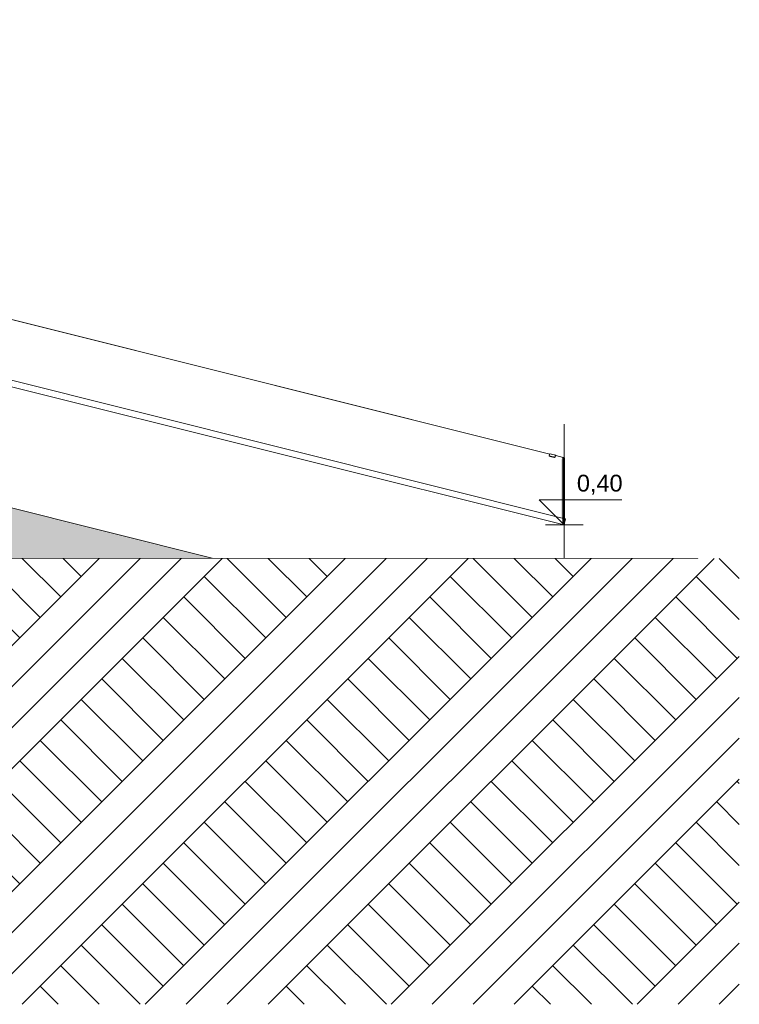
# Model space of a CAD drawing. Header units: millimetres. Extents: x -7573737 to -7522798, y -9734 to 10800.
# Tile 21 of 21: x -7531356 to -7522798, y -5305 to 6412. Entities that reach past the tile are written whole.
import ezdxf

# ---------------------------------------------------------------- set-up
doc = ezdxf.new("R2010")
doc.units = ezdxf.units.MM
doc.header["$MEASUREMENT"] = 0
doc.linetypes.add('Wipeout_Contour', pattern=[1000, 0, -1000])
for name, color, linetype in [('Nowe_130-Z Teren otaczajacy', 7, 'Continuous'), ('Nowe_199-Z Wymiary i opisy', 7, 'Continuous'), ('Nowe_260-A Balustrady', 7, 'Continuous'), ('Nowe_280-A Dachy Powłoki', 7, 'Continuous'), ('Nowe_Wypełnienia PZT', 7, 'Continuous')]:
    doc.layers.add(name, color=color, linetype=linetype)
for name, color, linetype, lineweight in [('Nowe_130-Z Teren otaczajacy_Nr_pióra__1', 7, 'Continuous', 13), ('Nowe_130-Z Teren otaczajacy_Nr_pióra__2', 8, 'Continuous', 13), ('Nowe_130-Z Teren otaczajacy_Nr_pióra__93', 7, 'Continuous', 13), ('Nowe_199-Z Wymiary i opisy_Nr_pióra__6', 5, 'Continuous', 13), ('Nowe_260-A Balustrady_Nr_pióra__11', 7, 'Continuous', 13), ('Nowe_260-A Balustrady_Nr_pióra__91', 7, 'Continuous', 13)]:
    doc.layers.add(name, color=color, linetype=linetype, lineweight=lineweight)
for name, color, linetype, lineweight, true_color in [('Nowe_130-Z Teren otaczajacy_Nr_pióra__61', 7, 'Continuous', 13, 0x6a6a6a), ('Nowe_199-Z Wymiary i opisy_Nr_pióra__45', 7, 'Continuous', 15, 0x40a5ff), ('Nowe_199-Z Wymiary i opisy_Nr_pióra__85', 7, 'Continuous', 13, 0x80c2ff), ('Nowe_260-A Balustrady_Nr_pióra__61', 7, 'Continuous', 13, 0x6a6a6a), ('Nowe_280-A Dachy Powłoki_Nr_pióra__61', 7, 'Continuous', 13, 0x6a6a6a), ('Nowe_Wypełnienia PZT_Nr_pióra__61', 7, 'Continuous', 13, 0x6a6a6a)]:
    doc.layers.add(name, color=color, linetype=linetype, lineweight=lineweight, true_color=true_color)
doc.styles.add('STYL_AUTOMATYCZNY_2', font='arial.ttf')

# ---------------------------------------------------------------- blocks, each defined once
blk = doc.blocks.new('ElemPrzekroju_11', base_point=(-6982742, 0))
at = {"layer": 'Nowe_260-A Balustrady_Nr_pióra__11', "color": 7, "linetype": 'Continuous', "lineweight": 13}
blk.add_line((-7524879, 421), (-7524867, 473), dxfattribs=at)
blk = doc.blocks.new('ElemPrzekroju_12', base_point=(-6982742, 0))
at = {"layer": 'Nowe_260-A Balustrady_Nr_pióra__61', "linetype": 'Continuous', "lineweight": 0, "true_color": 0x1a1a1a}
for points in [[(-7545715, 5671), (-7545724, 5615), (-7545713, 5689), (-7545713, 5689), (-7545713, 5684), (-7545713, 5684), (-7545715, 5671)], [(-7545713, 5684), (-7545713, 5684), (-7545713, 5684)], [(-7545724, 5612), (-7545724, 5614), (-7545724, 5614), (-7545724, 5614), (-7545724, 5615), (-7545724, 5614)], [(-7545724, 5612), (-7545724, 5615), (-7545724, 5615), (-7545724, 5612)], [(-7545724, 5615), (-7545724, 5614), (-7545724, 5614), (-7545724, 5615)], [(-7524897, 480), (-7524915, 484), (-7524897, 479), (-7524897, 479)], [(-7524877, 458), (-7524868, 469), (-7524874, 469)]]:
    blk.add_hatch(color=250, dxfattribs=at).paths.add_polyline_path(points)
at = {"layer": 'Nowe_260-A Balustrady_Nr_pióra__11', "color": 7, "linetype": 'Continuous', "lineweight": 13}
for p, q in [((-7545713, 5689), (-7545724, 5612)), ((-7545713, 5689), (-7545713, 5689)), ((-7545713, 5689), (-7524874, 474)), ((-7545724, 5615), (-7545724, 5614)), ((-7524874, 474), (-7524891, 403)), ((-7524886, 421), (-7524874, 469)), ((-7524868, 469), (-7524880, 421)), ((-7524879, 477), (-7524866, 474)), ((-7524879, 421), (-7524866, 474)), ((-7524866, 474), (-7524874, 474)), ((-7524874, 469), (-7524868, 469))]:
    blk.add_line(p, q, dxfattribs=at)
blk = doc.blocks.new('ElemPrzekroju_15', base_point=(-6982742, 0))
at = {"layer": 'Nowe_260-A Balustrady_Nr_pióra__61', "linetype": 'Continuous', "lineweight": 0, "true_color": 0x1a1a1a}
for points in [[(-7545622, 6395), (-7545622, 6394), (-7545618, 6393), (-7545617, 6395)], [(-7525052, 1245), (-7525053, 1242), (-7525053, 1242), (-7525052, 1245)]]:
    blk.add_hatch(color=250, dxfattribs=at).paths.add_polyline_path(points)
at = {"layer": 'Nowe_260-A Balustrady_Nr_pióra__11', "color": 7, "linetype": 'Continuous', "lineweight": 13}
for p, q in [((-7545630, 6393), (-7545708, 6412)), ((-7532534, 3114), (-7545551, 6373))]:
    blk.add_line(p, q, dxfattribs=at)
at = {"layer": 'Nowe_260-A Balustrady_Nr_pióra__91', "color": 7, "linetype": 'Continuous', "lineweight": 13}
for p, q in [((-7545617, 6395), (-7545622, 6395)), ((-7545622, 6395), (-7545622, 6394)), ((-7545618, 6393), (-7545617, 6395)), ((-7545617, 6395), (-7545550, 6378)), ((-7545552, 6371), (-7545550, 6378)), ((-7525052, 1245), (-7525053, 1242)), ((-7524981, 1225), (-7524981, 1229))]:
    blk.add_line(p, q, dxfattribs=at)
blk = doc.blocks.new('ElemPrzekroju_21', base_point=(-6982742, 0))
at = {"layer": 'Nowe_260-A Balustrady_Nr_pióra__61', "linetype": 'Continuous', "lineweight": 0, "true_color": 0x1a1a1a}
for points in [[(-7545641, 6362), (-7545574, 6345), (-7545568, 6354), (-7545568, 6354), (-7545635, 6371), (-7545631, 6390), (-7545632, 6391), (-7545636, 6386)], [(-7545631, 6391), (-7545632, 6391), (-7545631, 6390)], [(-7545715, 5673), (-7545715, 5671), (-7545713, 5684), (-7545713, 5684), (-7545713, 5689), (-7545713, 5688)], [(-7545724, 5615), (-7545724, 5614), (-7545724, 5614), (-7545724, 5615)], [(-7545724, 5615), (-7545724, 5615), (-7545724, 5614), (-7545724, 5614)], [(-7525064, 1214), (-7524997, 1197), (-7524990, 1205), (-7524991, 1205), (-7525058, 1222), (-7525053, 1242), (-7525055, 1242), (-7525058, 1238)], [(-7525055, 1242), (-7525053, 1242), (-7525053, 1242)], [(-7524915, 484), (-7524897, 480), (-7524897, 1199), (-7524915, 1176)]]:
    blk.add_hatch(color=250, dxfattribs=at).paths.add_polyline_path(points)
at = {"layer": 'Nowe_260-A Balustrady_Nr_pióra__11', "color": 7, "linetype": 'Continuous', "lineweight": 13}
for p, q in [((-7545715, 6412), (-7545630, 6391)), ((-7545715, 6411), (-7545631, 6390)), ((-7545563, 6373), (-7525053, 1242)), ((-7545560, 6373), (-7525053, 1242)), ((-7545724, 5614), (-7545724, 5615)), ((-7545724, 5614), (-7545724, 5615)), ((-7545724, 5614), (-7545724, 5614)), ((-7524985, 1225), (-7524890, 1201)), ((-7524982, 1225), (-7524891, 1202)), ((-7524891, 1202), (-7524886, 1201)), ((-7524886, 1201), (-7524890, 1201))]:
    blk.add_line(p, q, dxfattribs=at)
at = {"layer": 'Nowe_260-A Balustrady_Nr_pióra__91', "color": 7, "linetype": 'Continuous', "lineweight": 13}
for p, q in [((-7545630, 6395), (-7545635, 6371)), ((-7545568, 6354), (-7545635, 6371)), ((-7545625, 6395), (-7545630, 6395)), ((-7545562, 6378), (-7545630, 6395)), ((-7545558, 6378), (-7545625, 6395)), ((-7545562, 6378), (-7545568, 6354)), ((-7545568, 6354), (-7545563, 6373)), ((-7545568, 6354), (-7545568, 6354)), ((-7545563, 6373), (-7545560, 6373)), ((-7545558, 6378), (-7545562, 6378)), ((-7545559, 6373), (-7545558, 6378)), ((-7525052, 1246), (-7525058, 1222)), ((-7524991, 1205), (-7525058, 1222)), ((-7525047, 1246), (-7525052, 1246)), ((-7524985, 1230), (-7525052, 1246)), ((-7524980, 1230), (-7525047, 1246)), ((-7524985, 1230), (-7524991, 1205)), ((-7524991, 1205), (-7524990, 1205)), ((-7524990, 1205), (-7524985, 1225)), ((-7524980, 1230), (-7524985, 1230)), ((-7524985, 1225), (-7524982, 1225)), ((-7524982, 1225), (-7524980, 1230))]:
    blk.add_line(p, q, dxfattribs=at)
blk = doc.blocks.new('ElemPrzekroju_25', base_point=(-6982742, 0))
at = {"layer": 'Nowe_260-A Balustrady_Nr_pióra__11', "color": 7, "linetype": 'Continuous', "lineweight": 13}
for p, q in [((-7524894, 1202), (-7524897, 1202)), ((-7524897, 1202), (-7524887, 1199)), ((-7524897, 479), (-7524897, 1202)), ((-7524891, 1202), (-7524894, 1202)), ((-7524889, 1202), (-7524891, 1202)), ((-7524879, 1199), (-7524889, 1202)), ((-7524887, 1199), (-7524879, 1199)), ((-7524887, 402), (-7524887, 1199)), ((-7524879, 477), (-7524879, 1199)), ((-7524897, 405), (-7524897, 479)), ((-7524880, 399), (-7524879, 399)), ((-7524879, 399), (-7524879, 421))]:
    blk.add_line(p, q, dxfattribs=at)
blk = doc.blocks.new('ElemPrzekroju_28', base_point=(-6982742, 0))
at = {"layer": 'Nowe_130-Z Teren otaczajacy_Nr_pióra__61', "linetype": 'Continuous', "lineweight": 0, "true_color": 0x1a1a1a}
for points in [[(-7536414, 0), (-7536414, 0), (-7536414, 1841), (-7536414, 1841)], [(-7529050, 0), (-7536414, 1841), (-7536414, 996), (-7532407, 0)], [(-7536412, -160), (-7536412, -3642), (-7525754, -3642), (-7524874, -2398), (-7524874, -160), (-7524880, -160), (-7524880, -1042), (-7528410, -160)]]:
    blk.add_hatch(color=250, dxfattribs=at).paths.add_polyline_path(points)
at = {"layer": 'Nowe_130-Z Teren otaczajacy_Nr_pióra__2', "color": 8, "linetype": 'Continuous', "lineweight": 13}
for p, q in [((-7536414, 1841), (-7536414, 0)), ((-7524878, 2), (-7524880, 16)), ((-7524874, -160), (-7524874, -3642)), ((-7536412, -3642), (-7524874, -3642))]:
    blk.add_line(p, q, dxfattribs=at)
blk = doc.blocks.new('ElemPrzekroju_31', base_point=(-6982742, 0))
at = {"layer": 'Nowe_260-A Balustrady_Nr_pióra__61', "linetype": 'Continuous', "lineweight": 0, "true_color": 0x1a1a1a}
blk.add_hatch(color=250, dxfattribs=at).paths.add_polyline_path([(-7524880, 399), (-7524880, 398), (-7524879, 398)])
at = {"layer": 'Nowe_260-A Balustrady_Nr_pióra__11', "color": 7, "linetype": 'Continuous', "lineweight": 13}
for p, q in [((-7524880, 399), (-7524879, 398)), ((-7524879, 398), (-7524880, 398)), ((-7524879, 398), (-7524879, 399))]:
    blk.add_line(p, q, dxfattribs=at)
blk = doc.blocks.new('ElemPrzekroju_79', base_point=(-6982742, 0))
at = {"layer": 'Nowe_280-A Dachy Powłoki_Nr_pióra__61', "linetype": 'Continuous', "lineweight": 0, "true_color": 0x1a1a1a}
blk.add_hatch(color=250, dxfattribs=at).paths.add_polyline_path([(-7524880, -160), (-7528410, -160), (-7524880, -1042)])
at = {"layer": 'Nowe_280-A Dachy Powłoki_Nr_pióra__61', "color": 251, "linetype": 'Continuous', "lineweight": 13, "true_color": 0x6a6a6a}
for p, q in [((-7545724, 5612), (-7524880, 401)), ((-7545724, 5612), (-7545724, 5601)), ((-7545724, 5601), (-7545724, 5308)), ((-7545724, 5308), (-7545724, 4180)), ((-7545724, 4180), (-7545724, 4169)), ((-7529050, 0), (-7545724, 4169)), ((-7524880, 401), (-7524880, 390)), ((-7524880, 390), (-7524880, 97)), ((-7524880, 97), (-7524880, 0)), ((-7524880, -1042), (-7528410, -160)), ((-7524880, -160), (-7524880, -1042))]:
    blk.add_line(p, q, dxfattribs=at)
blk = doc.blocks.new('ElemPrzekroju_174', base_point=(-6982742, 0))
at = {"layer": 'Nowe_130-Z Teren otaczajacy_Nr_pióra__61', "linetype": 'Continuous', "lineweight": 0, "true_color": 0x1a1a1a}
blk.add_hatch(color=250, dxfattribs=at).paths.add_polyline_path([(-7524874, 2), (-7524875, 0), (-7524875, 0), (-7524874, 0)])
at = {"layer": 'Nowe_130-Z Teren otaczajacy_Nr_pióra__1', "color": 7, "linetype": 'Continuous', "lineweight": 13}
blk.add_line((-7523292, 0), (-7523292, 2), dxfattribs=at)
at = {"layer": 'Nowe_130-Z Teren otaczajacy_Nr_pióra__2', "color": 8, "linetype": 'Continuous', "lineweight": 13}
for p, q in [((-7524880, 2), (-7524874, 2)), ((-7524874, 2), (-7524720, 2)), ((-7524874, 2), (-7524874, 0)), ((-7524720, 2), (-7524413, 2)), ((-7524413, 2), (-7524108, 2)), ((-7524108, 2), (-7523806, 2)), ((-7523806, 2), (-7523506, 2)), ((-7523506, 2), (-7523292, 2))]:
    blk.add_line(p, q, dxfattribs=at)
blk = doc.blocks.new('ElemPrzekroju_213', base_point=(-6982742, 0))
at = {"layer": 'Nowe_130-Z Teren otaczajacy', "linetype": 'Continuous', "lineweight": 0, "true_color": 0xaeaeae}
blk.add_hatch(color=253, dxfattribs=at).paths.add_polyline_path([(-7523667, 0), (-7525235, 0), (-7525235, -160), (-7523667, -160)])
at = {"layer": 'Nowe_130-Z Teren otaczajacy_Nr_pióra__93', "color": 7, "linetype": 'Continuous', "lineweight": 13}
for p, q in [((-7523667, 0), (-7525235, 0)), ((-7523667, -160), (-7525235, -160))]:
    blk.add_line(p, q, dxfattribs=at)
blk = doc.blocks.new('ElemPrzekroju_215', base_point=(-6982742, 0))
at = {"layer": 'Nowe_130-Z Teren otaczajacy', "linetype": 'Continuous', "lineweight": 0, "true_color": 0xaeaeae}
blk.add_hatch(color=253, dxfattribs=at).paths.add_polyline_path([(-7529642, 0), (-7529642, -160), (-7527255, -160), (-7527255, 0)])
at = {"layer": 'Nowe_130-Z Teren otaczajacy_Nr_pióra__93', "color": 7, "linetype": 'Continuous', "lineweight": 13}
for p, q in [((-7527255, 0), (-7529642, 0)), ((-7527255, -160), (-7529642, -160))]:
    blk.add_line(p, q, dxfattribs=at)
blk = doc.blocks.new('ElemPrzekroju_221', base_point=(-6982742, 0))
at = {"layer": 'Nowe_130-Z Teren otaczajacy', "linetype": 'Continuous', "lineweight": 0, "true_color": 0xaeaeae}
for points in [[(-7531574, 0), (-7531574, -160), (-7529642, -160), (-7529642, 0)], [(-7525235, 0), (-7527255, 0), (-7527255, -160), (-7525235, -160)], [(-7523667, 0), (-7523667, -160), (-7523292, -160), (-7523292, 0)], [(-7540603, -160), (-7539160, -160), (-7539160, 0), (-7540603, 0)]]:
    blk.add_hatch(color=253, dxfattribs=at).paths.add_polyline_path(points)
at = {"layer": 'Nowe_130-Z Teren otaczajacy_Nr_pióra__1', "color": 7, "linetype": 'Continuous', "lineweight": 13}
blk.add_line((-7523292, 0), (-7523292, -160), dxfattribs=at)
at = {"layer": 'Nowe_130-Z Teren otaczajacy_Nr_pióra__93', "color": 7, "linetype": 'Continuous', "lineweight": 13}
for p, q in [((-7539160, 0), (-7540603, 0)), ((-7529642, 0), (-7531574, 0)), ((-7525235, 0), (-7527255, 0)), ((-7523292, 0), (-7523667, 0)), ((-7539160, -160), (-7540603, -160)), ((-7529642, -160), (-7531574, -160)), ((-7525235, -160), (-7527255, -160)), ((-7523292, -160), (-7523667, -160))]:
    blk.add_line(p, q, dxfattribs=at)
blk = doc.blocks.new('Wymiary_3', base_point=(-7524880, 400))
at = {"layer": 'Nowe_199-Z Wymiary i opisy_Nr_pióra__45', "color": 161, "linetype": 'Continuous', "lineweight": 15, "true_color": 0x40a5ff}
for p, q in [((-7524880, 400), (-7524880, 1600)), ((-7524880, 400), (-7525180, 700)), ((-7525180, 700), (-7524880, 700)), ((-7524880, 700), (-7524196, 700))]:
    blk.add_line(p, q, dxfattribs=at)
at = {"layer": 'Nowe_199-Z Wymiary i opisy_Nr_pióra__85', "color": 151, "linetype": 'Continuous', "lineweight": 13, "true_color": 0x80c2ff}
for q in [(-7525105, 400), (-7524655, 400)]:
    blk.add_line((-7524880, 400), q, dxfattribs=at)
at = {"layer": 'Nowe_199-Z Wymiary i opisy_Nr_pióra__6', "color": 5, "lineweight": 13, "insert": (-7524730, 760), "char_height": 200, "attachment_point": 7, "style": 'STYL_AUTOMATYCZNY_2'}
blk.add_mtext('\\A1;{\\pql;\\fArial|b0|i0|c238|p0;\\W1.000000;0,40}', dxfattribs=at)

msp = doc.modelspace()

# ---------------------------------------------------------------- block references
at = {"layer": 'Nowe_130-Z Teren otaczajacy', "lineweight": 0}
for name in ['ElemPrzekroju_28', 'ElemPrzekroju_221', 'ElemPrzekroju_215', 'ElemPrzekroju_213', 'ElemPrzekroju_174']:
    msp.add_blockref(name, (-6982742, 0), dxfattribs=at)
at = {"layer": 'Nowe_199-Z Wymiary i opisy', "color": 151, "linetype": 'Continuous', "lineweight": 13, "true_color": 0x80c2ff}
msp.add_blockref('Wymiary_3', (-7524880, 400), dxfattribs=at)
at = {"layer": 'Nowe_260-A Balustrady', "lineweight": 0}
for name in ['ElemPrzekroju_21', 'ElemPrzekroju_15', 'ElemPrzekroju_12', 'ElemPrzekroju_25', 'ElemPrzekroju_11', 'ElemPrzekroju_31']:
    msp.add_blockref(name, (-6982742, 0), dxfattribs=at)
at = {"layer": 'Nowe_280-A Dachy Powłoki', "lineweight": 0}
msp.add_blockref('ElemPrzekroju_79', (-6982742, 0), dxfattribs=at)

# ---------------------------------------------------------------- next in the draw order: wipeouts: each hides what was drawn before it
at = {"color": 254, "linetype": 'Wipeout_Contour', "lineweight": 0, "ltscale": 30193073.71522767}
msp.add_wipeout([(-7573737, 0), (-7522798, 0), (-7522798, -5305), (-7573737, -5305)], dxfattribs=at).dxf.layer = 'Nowe_Wypełnienia PZT'

# ---------------------------------------------------------------- next in the draw order: hatches: boundary and pattern name
at = {"layer": 'Nowe_Wypełnienia PZT_Nr_pióra__61', "linetype": 'Continuous', "lineweight": 13, "true_color": 0x6a6a6a}
h = msp.add_hatch(dxfattribs=at)
h.set_pattern_fill('Grunt', color=251, style=0, pattern_type=2)
h.set_pattern_definition([(45, (-7549156.1, -2652.4), (-731.468, 731.468), []), (45, (-7549400, -2408.6), (-1462.94, 1462.94), []), (45, (-7549643.8, -2164.8), (-1462.94, 1462.94), []), (135, (-7549887.58, -1920.97), (243.8226, 243.8226), [1034.452, -1034.452])])
h.paths.add_polyline_path([(-7573737, 0), (-7522798, 0), (-7522798, -5305), (-7573737, -5305)])

doc.saveas('drawing.dxf')
